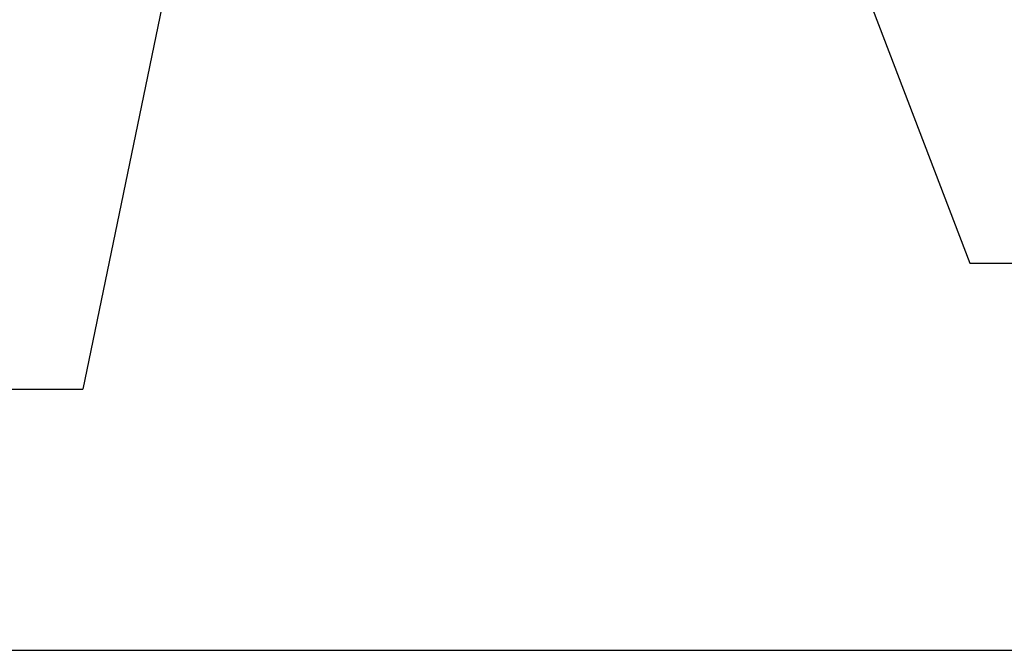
# Model space of a CAD drawing. Header units: millimetres. Extents: x -53858 to 733, y -20463 to 1307.
# Tile 6 of 256: x -49407 to -49322, y -18680 to -18626. Entities that reach past the tile are written whole.
import ezdxf

# ---------------------------------------------------------------- set-up
doc = ezdxf.new("R2010")
doc.units = ezdxf.units.MM
doc.linetypes.add('CONTINOUS', pattern=[0])
doc.layers.add('is_k_przewod_ciś_opis_aranz', color=246, linetype='Continuous', lineweight=30)
doc.layers.add('is_skropliny_opis_ALDI', color=27, linetype='CONTINOUS', lineweight=30)
doc.layers.add('IS_PODKLAD', color=252, linetype='Continuous')
doc.layers.add('XREF_2024_11_27_RZUT_BASEN_CAD$0$_ściany', color=8, linetype='Continuous')

# ---------------------------------------------------------------- blocks, each defined once
blk = doc.blocks.new('XREF_2024_11_27_RZUT_BASEN_CAD')
at = {"layer": 'XREF_2024_11_27_RZUT_BASEN_CAD$0$_ściany'}
blk.add_line((-49842.444, -18679.93), (-48939.949, -18679.93), dxfattribs=at)

msp = doc.modelspace()

# ---------------------------------------------------------------- linework, layer by layer
at = {"layer": 'is_k_przewod_ciś_opis_aranz'}
for p, q in [((-49347.632, -18586.473), (-49324.696, -18646.542)), ((-49324.696, -18646.542), (-48833.567, -18646.542))]:
    msp.add_line(p, q, dxfattribs=at)
at = {"layer": 'is_skropliny_opis_ALDI'}
for p in [(-49384.24, -18575.657), (-49487.81, -18657.402)]:
    msp.add_line(p, (-49401.157, -18657.402), dxfattribs=at)

# ---------------------------------------------------------------- block references
at = {"layer": 'IS_PODKLAD'}
msp.add_blockref('XREF_2024_11_27_RZUT_BASEN_CAD', (0, 0), dxfattribs=at)

doc.saveas('drawing.dxf')
